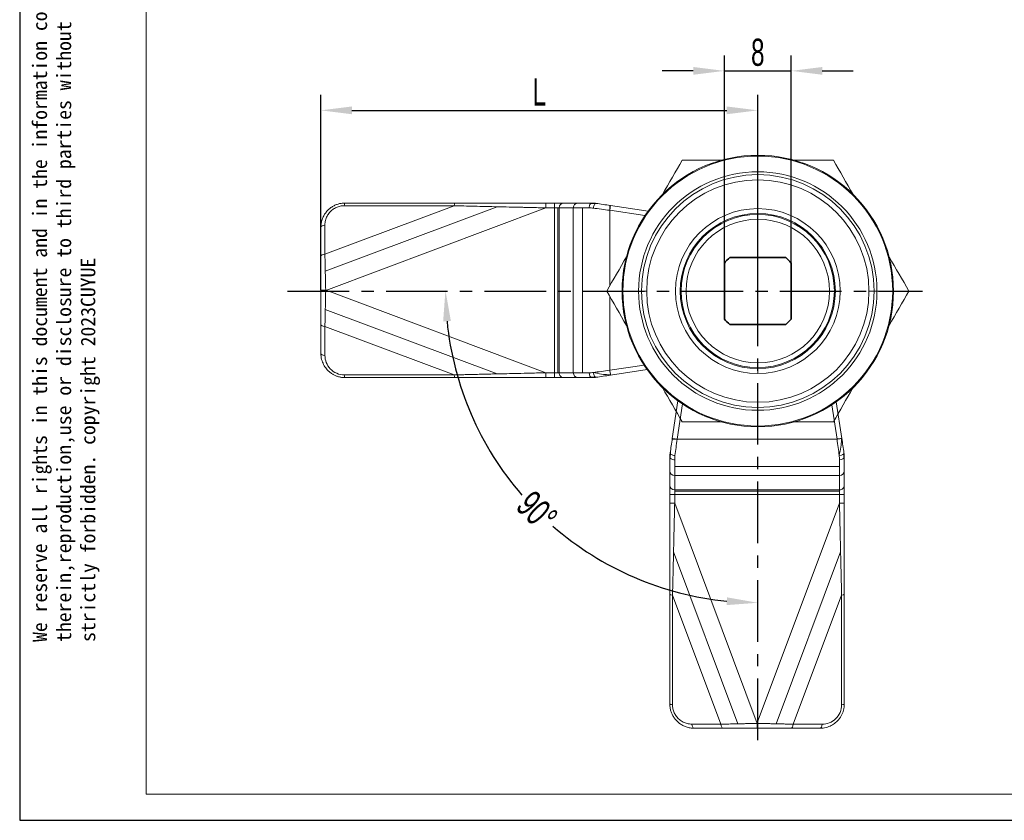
# Model space of a CAD drawing. Header units: inches. Extents: x 225964 to 226181, y 162565 to 162719.
# Tile 1 of 5: x 225964 to 226065, y 162565 to 162648. Entities that reach past the tile are written whole.
import ezdxf

# ---------------------------------------------------------------- set-up
doc = ezdxf.new("R2010")
doc.units = ezdxf.units.IN
doc.linetypes.add('CENTER', pattern=[10.16, 6.35, -1.27, 1.27, -1.27])
for name, color, linetype, lineweight in [('1', 7, 'Continuous', 18), ('实线层', 7, 'Continuous', 25), ('尺寸线层', 3, 'Continuous', 18), ('粗实线层', 7, 'Continuous', 35)]:
    doc.layers.add(name, color=color, linetype=linetype, lineweight=lineweight)
doc.layers.add('中心线层', color=1, linetype='CENTER')
doc.styles.get("Standard").update_dxf_attribs({"font": 'arial.ttf'})
doc.styles.add('标准', font='txt', dxfattribs={"width": 0.667})
doc.dimstyles.new('对齐', dxfattribs={"dimtxt": 3, "dimasz": 2.5, "dimexe": 1.25, "dimexo": 0.625, "dimtad": 1, "dimdsep": 46, "dimtxsty": '标准', "dimcen": 2.5, "dimclrd": 3, "dimclre": 3, "dimclrt": 3, "dimadec": 0, "dimazin": 0, "dimtfac": 1, "dimtmove": 0, "dimatfit": 3, "dimfxl": 1, "dimarcsym": 0})
doc.dimstyles.new('标准', dxfattribs={"dimscale": 0.8, "dimtxt": 3.5, "dimasz": 4, "dimexe": 2, "dimexo": 0, "dimtad": 1, "dimdec": 1, "dimdsep": 46, "dimtxsty": '标准', "dimblk": '_CAXARROW', "dimcen": 0, "dimdle": 8, "dimazin": 2, "dimtfac": 0.707107, "dimtmove": 0, "dimatfit": 3, "dimfxl": 1, "dimtolj": 1, "dimarcsym": 1})

# ---------------------------------------------------------------- blocks, each defined once
blk = doc.blocks.new('_CAXARROW')
blk.add_hatch(color=0).paths.add_polyline_path([(0, 0), (-1, 0.125), (-1, -0.125)], flags=0)
blk = doc.blocks.new('*D19')
at = {"layer": 'Defpoints', "color": 0, "transparency": 16777216}
for p in [(226024.63, 162677.11), (226015.56, 162670.11), (226018.02, 162670.11), (226039.89, 162638.23), (225994.82, 162619.68), (226039.89, 162619.6)]:
    blk.add_point(p, dxfattribs=at)
at = {"layer": '尺寸线层', "color": 3, "linetype": 'Continuous', "lineweight": -2, "transparency": 16777216}
for p, q in [((226024, 162677.11), (226014.31, 162677.11)), ((226015.56, 162674.61), (226015.56, 162672.61)), ((226017.4, 162670.11), (226014.31, 162670.11))]:
    blk.add_line(p, q, dxfattribs=at)
at = {"layer": '尺寸线层', "color": 0, "linetype": 'Continuous', "lineweight": -2, "transparency": 16777216}
for p, q in [((225994.82, 162619.68), (225994.82, 162639.83)), ((226039.89, 162619.6), (226039.89, 162639.83)), ((225998.02, 162638.23), (226036.69, 162638.23))]:
    blk.add_line(p, q, dxfattribs=at)
at = {"layer": '尺寸线层', "color": 3, "transparency": 16777216}
for points in [[(226015.15, 162674.61), (226015.98, 162674.61), (226015.56, 162677.11)], [(226015.15, 162672.61), (226015.98, 162672.61), (226015.56, 162670.11)]]:
    blk.add_solid(points, dxfattribs=at)
at = {"layer": '尺寸线层', "color": 0, "lineweight": -2, "transparency": 16777216, "xscale": 3.2, "yscale": 3.2, "zscale": 3.2, "rotation": 180}
blk.add_blockref('_CAXARROW', (225994.82, 162638.23), dxfattribs=at)
at = {"layer": '尺寸线层', "color": 0, "lineweight": -2, "transparency": 16777216, "xscale": 3.2, "yscale": 3.2, "zscale": 3.2}
blk.add_blockref('_CAXARROW', (226039.89, 162638.23), dxfattribs=at)
at = {"layer": '尺寸线层', "color": 3, "transparency": 16777216, "insert": (226013.44, 162673.61), "char_height": 3, "attachment_point": 5, "rotation": 90, "style": '标准'}
blk.add_mtext('BH', dxfattribs=at)
at = {"layer": '尺寸线层', "color": 0, "transparency": 16777216, "insert": (226017.35, 162640.13), "char_height": 2.8, "width": 5.6, "attachment_point": 5, "style": '标准'}
blk.add_mtext('\\A1;L', dxfattribs=at)
blk = doc.blocks.new('*D20')
at = {"layer": 'Defpoints', "color": 0, "transparency": 16777216}
for p in [(226039.89, 162635.69), (225992.67, 162619.68), (226058.01, 162619.68), (226011.99, 162603.57), (226039.89, 162572.15)]:
    blk.add_point(p, dxfattribs=at)
at = {"layer": '尺寸线层', "color": 0, "linetype": 'Continuous', "lineweight": -2, "transparency": 16777216}
for start, end in [(185.6932, 220.9717), (229.0283, 264.3068)]:
    blk.add_arc((226039.89, 162619.68), 32.22, start, end, dxfattribs=at)
at = {"layer": '尺寸线层', "color": 0, "lineweight": -2, "transparency": 16777216, "xscale": 3.2, "yscale": 3.2, "zscale": 3.2}
for p, rotation in [((226007.67, 162619.68), 92.84661614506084), ((226039.89, 162587.46), 357.1533838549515)]:
    blk.add_blockref('_CAXARROW', p, dxfattribs=dict(at, rotation=rotation))
at = {"layer": '尺寸线层', "color": 0, "transparency": 16777216, "insert": (226017.11, 162596.89), "char_height": 2.8, "width": 7.5873, "attachment_point": 5, "rotation": 315, "style": '标准'}
blk.add_mtext('\\A1;90°', dxfattribs=at)
blk = doc.blocks.new('*D22')
at = {"layer": 'Defpoints', "color": 0, "transparency": 16777216}
for p in [(226043.34, 162642.3), (226036.44, 162621.62), (226043.34, 162621.62)]:
    blk.add_point(p, dxfattribs=at)
at = {"layer": '尺寸线层', "color": 0, "linetype": 'Continuous', "lineweight": -2, "transparency": 16777216}
for p, q in [((226036.44, 162621.62), (226036.44, 162643.9)), ((226043.34, 162621.62), (226043.34, 162643.9)), ((226033.24, 162642.3), (226030.04, 162642.3)), ((226036.44, 162642.3), (226043.34, 162642.3)), ((226046.54, 162642.3), (226049.74, 162642.3))]:
    blk.add_line(p, q, dxfattribs=at)
at = {"layer": '尺寸线层', "color": 0, "lineweight": -2, "transparency": 16777216, "xscale": 3.2, "yscale": 3.2, "zscale": 3.2}
blk.add_blockref('_CAXARROW', (226036.44, 162642.3), dxfattribs=at)
at = {"layer": '尺寸线层', "color": 0, "lineweight": -2, "transparency": 16777216, "xscale": 3.2, "yscale": 3.2, "zscale": 3.2, "rotation": 180}
blk.add_blockref('_CAXARROW', (226043.34, 162642.3), dxfattribs=at)
at = {"layer": '尺寸线层', "color": 0, "transparency": 16777216, "insert": (226039.89, 162644.2), "char_height": 2.8, "width": 6.931, "attachment_point": 5, "style": '标准'}
blk.add_mtext('\\A1;8', dxfattribs=at)

msp = doc.modelspace()

# ---------------------------------------------------------------- linework, layer by layer
at = {"lineweight": 13}
msp.add_line((225976.777, 162567.729), (225976.777, 162714.89), dxfattribs=at)
at = {"linetype": 'Continuous', "lineweight": 13}
msp.add_line((225976.777, 162567.729), (226177.203, 162567.729), dxfattribs=at)
at = {"layer": '1', "linetype": 'Continuous'}
for p, q in [((226008.634, 162628.675), (225997.317, 162628.675)), ((226018.024, 162628.675), (226018.919, 162628.675)), ((226018.024, 162628.175), (226018.024, 162628.675)), ((226019.859, 162628.675), (226018.919, 162628.675)), ((226021.329, 162628.675), (226019.859, 162628.675)), ((226022.765, 162628.675), (226021.329, 162628.675)), ((226024.692, 162628.418), (226028.569, 162627.834)), ((225994.817, 162626.175), (225994.817, 162623.181)), ((225994.817, 162623.181), (225994.817, 162619.675)), ((225994.817, 162619.675), (225994.817, 162616.169)), ((225994.817, 162616.169), (225994.817, 162613.175)), ((226028.472, 162611.501), (226024.692, 162610.932)), ((225997.317, 162610.675), (226008.634, 162610.675)), ((226018.024, 162610.675), (226018.024, 162611.175)), ((226018.919, 162610.675), (226018.024, 162610.675)), ((226018.919, 162610.675), (226019.859, 162610.675)), ((226019.859, 162610.675), (226021.329, 162610.675)), ((226021.329, 162610.675), (226022.765, 162610.675)), ((226031.073, 162604.4), (226031.658, 162608.277)), ((226047.99, 162608.18), (226048.56, 162604.4)), ((226030.817, 162602.473), (226030.817, 162601.037)), ((226048.817, 162601.037), (226048.817, 162602.473)), ((226030.817, 162601.037), (226030.817, 162599.567)), ((226048.817, 162599.567), (226048.817, 162601.037)), ((226030.817, 162599.567), (226030.817, 162598.627)), ((226048.817, 162598.627), (226048.817, 162599.567)), ((226030.817, 162597.732), (226030.817, 162598.627)), ((226048.817, 162598.627), (226048.817, 162597.732)), ((226031.317, 162597.732), (226030.817, 162597.732)), ((226048.817, 162597.732), (226048.317, 162597.732)), ((226030.817, 162588.341), (226030.817, 162577.025)), ((226048.817, 162577.025), (226048.817, 162588.341)), ((226033.317, 162574.525), (226036.311, 162574.525)), ((226043.323, 162574.525), (226046.317, 162574.525))]:
    msp.add_line(p, q, dxfattribs=at)
at = {"layer": '1', "linetype": 'Continuous', "lineweight": 5}
for p, q in [((226018.919, 162628.175), (226018.919, 162628.675)), ((226008.551, 162628.396), (225995.234, 162623.402)), ((225995.271, 162621.647), (226012.991, 162628.292)), ((225995.316, 162619.659), (226018.024, 162628.175)), ((226008.551, 162628.396), (225997.234, 162628.396)), ((226018.919, 162628.175), (226018.024, 162628.175)), ((226018.919, 162611.175), (226018.919, 162628.175)), ((226019.389, 162628.175), (226018.919, 162628.175)), ((226019.269, 162628.175), (226019.269, 162611.175)), ((226019.389, 162628.175), (226019.389, 162611.175)), ((226020.859, 162628.175), (226019.389, 162628.175)), ((226020.859, 162611.175), (226020.859, 162628.175)), ((226022.5, 162628.175), (226020.859, 162628.175)), ((226021.817, 162628.175), (226021.817, 162611.175)), ((226023.389, 162628.615), (226023.116, 162628.607)), ((226024.618, 162628.43), (226024.618, 162620.144)), ((226024.618, 162627.924), (226028.25, 162627.376)), ((226039.892, 162627.6), (226039.892, 162628.1)), ((226039.892, 162627), (226039.892, 162627.5)), ((225995.234, 162623.402), (225995.234, 162626.396)), ((226018.024, 162611.175), (225995.358, 162619.675)), ((226025.892, 162619.6), (226025.976, 162619.6)), ((226027.595, 162619.6), (226025.976, 162619.6)), ((226027.595, 162619.6), (226028.427, 162619.6)), ((226031.992, 162619.6), (226031.892, 162619.6)), ((226047.792, 162619.6), (226047.892, 162619.6)), ((226052.189, 162619.6), (226051.357, 162619.6)), ((226052.189, 162619.6), (226053.808, 162619.6)), ((226053.892, 162619.6), (226053.808, 162619.6)), ((226024.618, 162619.056), (226024.618, 162611.426)), ((226012.992, 162611.057), (225995.273, 162617.702)), ((225995.234, 162615.948), (226008.551, 162610.954)), ((225995.234, 162615.948), (225995.234, 162612.954)), ((226028.16, 162611.96), (226024.627, 162611.427)), ((226039.892, 162612.2), (226039.892, 162611.7)), ((226039.892, 162611.6), (226039.892, 162611.1)), ((226008.551, 162610.954), (225997.234, 162610.954)), ((226018.024, 162611.175), (226018.919, 162611.175)), ((226018.919, 162610.675), (226018.919, 162611.175)), ((226018.919, 162611.175), (226019.389, 162611.175)), ((226019.389, 162611.175), (226020.859, 162611.175)), ((226020.859, 162611.175), (226022.5, 162611.175)), ((226031.568, 162604.326), (226032.115, 162607.958)), ((226047.532, 162607.868), (226048.064, 162604.335)), ((226031.062, 162604.326), (226039.348, 162604.326)), ((226031.568, 162604.326), (226048.066, 162604.326)), ((226030.877, 162603.097), (226030.885, 162602.824)), ((226031.317, 162602.208), (226031.317, 162600.567)), ((226031.317, 162601.525), (226048.317, 162601.525)), ((226048.317, 162600.567), (226048.317, 162602.208)), ((226048.317, 162600.567), (226031.317, 162600.567)), ((226031.317, 162600.567), (226031.317, 162599.097)), ((226048.317, 162599.097), (226048.317, 162600.567)), ((226031.317, 162598.627), (226030.817, 162598.627)), ((226031.317, 162599.097), (226048.317, 162599.097)), ((226031.317, 162599.097), (226031.317, 162598.627)), ((226031.317, 162598.977), (226048.317, 162598.977)), ((226048.317, 162598.627), (226031.317, 162598.627)), ((226031.317, 162598.627), (226031.317, 162597.732)), ((226048.317, 162598.627), (226048.317, 162599.097)), ((226048.317, 162597.732), (226048.317, 162598.627)), ((226048.817, 162598.627), (226048.317, 162598.627)), ((226039.832, 162575.024), (226031.317, 162597.732)), ((226048.317, 162597.732), (226039.817, 162575.066)), ((226037.845, 162574.978), (226031.2, 162592.699)), ((226048.434, 162592.7), (226041.79, 162574.981)), ((226031.096, 162588.259), (226036.09, 162574.942)), ((226031.096, 162588.259), (226031.096, 162576.942)), ((226043.544, 162574.942), (226048.537, 162588.259)), ((226048.537, 162588.259), (226048.537, 162576.942)), ((226036.09, 162574.942), (226033.096, 162574.942)), ((226043.544, 162574.942), (226046.537, 162574.942))]:
    msp.add_line(p, q, dxfattribs=at)
at = {"layer": '1', "linetype": 'Continuous'}
for radius, start, end in [(14, 0, 180), (8.5, 90, 270), (8.5, 270, 90), (8, 90, 270), (7.9, 90, 270), (7.4, 90, 270), (8, 270, 90), (7.9, 270, 90), (7.4, 270, 90), (14, 180, 0)]:
    msp.add_arc((226039.892, 162619.6), radius, start, end, dxfattribs=at)
at = {"layer": '1', "linetype": 'Continuous', "lineweight": 5}
for radius, start, end in [(13.916, 0, 180), (12.297, 0, 180), (12, 0, 180), (11.465, 0, 180), (13.916, 180, 0), (12.297, 180, 0), (12, 180, 0), (11.465, 180, 0)]:
    msp.add_arc((226039.892, 162619.6), radius, start, end, dxfattribs=at)
at = {"layer": '1', "linetype": 'Continuous'}
for centre, major_axis, ratio, start_param, end_param in [((226008.634, 162628.175), (0, -0.5), 0.1842885, 3.1415908, 4.2556159), ((226022.765, 162628.175), (0, -0.5), 0.5293795, 3.1415926, 4.712389), ((226024.691, 162628.418), (3.531, -0.532), 0.0000343, 1.5705317, 2.0030219), ((225995.317, 162626.175), (0.5, 0), 0.4472136, 1.7369552, 3.1415926), ((225995.317, 162623.181), (-0.5, 0), 0.4472136, 4.8785479, 6.2831853), ((225995.317, 162616.169), (0.5, 0), 0.4472136, 3.1415927, 4.5462301), ((225995.317, 162613.175), (-0.5, 0), 0.4472136, 0, 1.4046375), ((226008.634, 162611.175), (0, -0.5), 0.1842885, 5.169162, 6.2831853), ((226022.765, 162611.175), (0, -0.5), 0.5293794, 4.712389, 6.2831853), ((226024.692, 162610.932), (-3.534, -0.533), 0.0000088, 1.1387701, 1.5709007), ((226031.073, 162604.399), (0.532, 3.531), 0.0000343, 1.5705317, 2.0030219), ((226048.56, 162604.4), (0.533, -3.534), 0.0000088, 1.1387701, 1.5709007), ((226031.317, 162602.473), (0.5, 0), 0.5293795, 3.1415926, 4.712389), ((226048.317, 162602.473), (0.5, 0), 0.5293794, 4.712389, 6.2831853), ((226031.317, 162588.341), (0.5, 0), 0.1842885, 3.1415908, 4.2556159), ((226048.317, 162588.341), (0.5, 0), 0.1842885, 5.169162, 6.2831853), ((226033.317, 162575.025), (0, 0.5), 0.4472136, 1.7369552, 3.1415926), ((226036.311, 162575.025), (0, -0.5), 0.4472136, 4.8785479, 6.2831853), ((226043.323, 162575.025), (0, 0.5), 0.4472136, 3.1415927, 4.5462301), ((226046.317, 162575.025), (0, -0.5), 0.4472136, 0, 1.4046375)]:
    msp.add_ellipse(centre, major_axis=major_axis, ratio=ratio, start_param=start_param, end_param=end_param, dxfattribs=at)
at = {"layer": '1', "linetype": 'Continuous', "lineweight": 5}
for centre, major_axis, start_param, end_param in [((226019.859, 162628.175), (0, 0.5), 0, 1.5707963), ((226021.329, 162628.175), (0, -0.5), 3.1415927, 4.712389), ((226019.859, 162611.175), (0, 0.5), 1.5707963, 3.1415927), ((226021.329, 162611.175), (0, -0.5), 4.712389, 6.2831853), ((226031.317, 162601.037), (0.5, 0), 3.1415927, 4.712389), ((226048.317, 162601.037), (0.5, 0), 4.712389, 6.2831853), ((226031.317, 162599.567), (-0.5, 0), 0, 1.5707963), ((226048.317, 162599.567), (-0.5, 0), 1.5707963, 3.1415927)]:
    msp.add_ellipse(centre, major_axis=major_axis, ratio=0.9396926, start_param=start_param, end_param=end_param, dxfattribs=at)
at = {"layer": '1', "linetype": 'Continuous'}
for points, degree in [([(226032.098, 162633.1), (226031.426, 162631.936), (226030.746, 162630.759), (226030.055, 162629.561)], 3), ([(226036.184, 162633.1), (226034.801, 162633.1), (226033.441, 162633.1), (226032.098, 162633.1)], 3), ([(226047.686, 162633.1), (226046.343, 162633.1), (226044.983, 162633.1), (226043.6, 162633.1)], 3), ([(226049.729, 162629.561), (226049.038, 162630.759), (226048.358, 162631.936), (226047.686, 162633.1)], 3), ([(226023.131, 162628.616), (226022.67, 162628.644)], 1), ([(226023.212, 162628.641), (226023.185, 162628.646), (226023.156, 162628.637), (226023.128, 162628.616)], 3), ([(225995.234, 162626.396), (225995.239, 162626.571), (225995.281, 162626.901), (225995.441, 162627.313), (225995.697, 162627.704), (225996.028, 162628.01), (225996.402, 162628.232), (225996.817, 162628.366), (225997.093, 162628.396), (225997.234, 162628.396)], 3), ([(226026.347, 162623.139), (226025.655, 162621.941), (226024.975, 162620.763), (226024.303, 162619.6)], 3), ([(226055.48, 162619.6), (226054.809, 162620.763), (226054.129, 162621.941), (226053.437, 162623.139)], 3), ([(226024.303, 162619.6), (226024.975, 162618.436), (226025.655, 162617.259), (226026.347, 162616.061)], 3), ([(226053.437, 162616.061), (226054.129, 162617.259), (226054.809, 162618.436), (226055.48, 162619.6)], 3), ([(226022.671, 162610.706), (226023.131, 162610.734)], 1), ([(226023.212, 162610.709), (226023.162, 162610.701), (226023.063, 162610.689), (226022.914, 162610.677), (226022.814, 162610.675), (226022.765, 162610.675)], 3), ([(226030.055, 162609.639), (226030.746, 162608.441), (226031.426, 162607.263), (226032.098, 162606.1)], 3), ([(226047.686, 162606.1), (226048.358, 162607.263), (226049.038, 162608.441), (226049.729, 162609.639)], 3), ([(226032.098, 162606.1), (226033.441, 162606.1), (226034.801, 162606.1), (226036.184, 162606.1)], 3), ([(226043.6, 162606.1), (226044.983, 162606.1), (226046.343, 162606.1), (226047.686, 162606.1)], 3), ([(226030.876, 162602.838), (226030.848, 162602.378)], 1), ([(226030.85, 162602.92), (226030.846, 162602.893), (226030.855, 162602.864), (226030.876, 162602.836)], 3), ([(226048.786, 162602.379), (226048.758, 162602.839)], 1), ([(226048.783, 162602.92), (226048.791, 162602.87), (226048.803, 162602.771), (226048.814, 162602.622), (226048.817, 162602.522), (226048.817, 162602.473)], 3), ([(226033.096, 162574.942), (226032.921, 162574.947), (226032.591, 162574.988), (226032.178, 162575.149), (226031.788, 162575.405), (226031.482, 162575.736), (226031.26, 162576.11), (226031.125, 162576.525), (226031.096, 162576.801), (226031.096, 162576.942)], 3), ([(226036.311, 162574.525), (226036.668, 162574.525), (226037.404, 162574.525), (226038.59, 162574.525), (226039.402, 162574.525), (226039.817, 162574.525)], 3), ([(226039.817, 162574.525), (226040.231, 162574.525), (226041.044, 162574.525), (226042.23, 162574.525), (226042.966, 162574.525), (226043.323, 162574.525)], 3)]:
    msp.add_open_spline(points, degree=degree, dxfattribs=at)
for points, knots in [([(225997.317, 162628.675), (225997.264, 162628.674), (225997.157, 162628.672), (225996.996, 162628.656), (225996.832, 162628.629), (225996.666, 162628.591), (225996.5, 162628.54), (225996.335, 162628.477), (225996.172, 162628.4), (225996.012, 162628.31), (225995.857, 162628.207), (225995.708, 162628.092), (225995.567, 162627.964), (225995.435, 162627.824), (225995.312, 162627.673), (225995.201, 162627.512), (225995.103, 162627.341), (225995.017, 162627.162), (225994.946, 162626.975), (225994.889, 162626.782), (225994.848, 162626.583), (225994.822, 162626.38), (225994.818, 162626.244), (225994.817, 162626.175)], [0, 0, 0, 0, 0.1556502, 0.314744, 0.4771988, 0.6429752, 0.8120461, 0.9843963, 1.1600005, 1.3387767, 1.5206219, 1.7055027, 1.8933401, 2.0840425, 2.2776183, 2.4739877, 2.6731245, 2.8750515, 3.0797057, 3.2871644, 3.4974985, 3.7106962, 3.9266934, 3.9266934, 3.9266934, 3.9266934]), ([(226018.024, 162628.675), (226017.789, 162628.675), (226017.212, 162628.675), (226016.19, 162628.675), (226014.854, 162628.675), (226013.461, 162628.675), (226012.13, 162628.675), (226010.882, 162628.675), (226009.72, 162628.675), (226008.945, 162628.675), (226008.634, 162628.675)], [0, 0, 0, 0, 0.7034259, 1.7203777, 3.0508193, 4.6945888, 5.8870733, 7.0409445, 8.4466357, 9.3907918, 9.3907918, 9.3907918, 9.3907918]), ([(226022.765, 162628.675), (226022.814, 162628.675), (226022.914, 162628.673), (226023.063, 162628.661), (226023.162, 162628.649), (226023.212, 162628.641)], [0, 0, 0, 0, 0.1496086, 0.29921721, 0.44881546, 0.44881546, 0.44881546, 0.44881546]), ([(226022.5, 162628.175), (226022.536, 162628.175), (226022.642, 162628.173), (226022.784, 162628.164), (226022.892, 162628.152), (226022.926, 162628.147)], [0, 0, 0, 0, 0.10974136, 0.32651152, 0.42714445, 0.42714445, 0.42714445, 0.42714445]), ([(225995.316, 162619.675), (225995.258, 162619.675), (225995.194, 162619.675), (225995.071, 162619.675), (225995.012, 162619.675), (225994.914, 162619.675), (225994.876, 162619.675), (225994.828, 162619.675), (225994.817, 162619.675), (225994.817, 162619.675)], [0, 0, 0, 0, 0.1249259, 0.1249259, 0.2498518, 0.2498518, 0.3747777, 0.3747777, 0.4997036, 0.4997036, 0.4997036, 0.4997036]), ([(225997.317, 162610.675), (225997.267, 162610.676), (225997.167, 162610.678), (225997.018, 162610.691), (225996.87, 162610.714), (225996.724, 162610.745), (225996.58, 162610.784), (225996.439, 162610.833), (225996.301, 162610.889), (225996.166, 162610.954), (225996.036, 162611.026), (225995.91, 162611.106), (225995.79, 162611.194), (225995.675, 162611.288), (225995.54, 162611.412), (225995.39, 162611.575), (225995.233, 162611.786), (225995.093, 162612.021), (225994.976, 162612.281), (225994.887, 162612.562), (225994.828, 162612.863), (225994.821, 162613.07), (225994.817, 162613.175)], [0, 0, 0, 0, 0.1472612, 0.2939915, 0.440279, 0.5862131, 0.7318836, 0.8773807, 1.0227953, 1.168218, 1.3137396, 1.4594508, 1.6054418, 1.7518024, 1.8986216, 2.1483208, 2.4108852, 2.6866376, 2.9758563, 3.2787824, 3.5956256, 3.9265689, 3.9265689, 3.9265689, 3.9265689]), ([(226024.627, 162611.427), (226024.646, 162611.297), (226024.666, 162611.169), (226024.693, 162610.986), (226024.701, 162610.933), (226024.701, 162610.933)], [0, 0, 0, 0, 0.25000277, 0.25000277, 0.50000554, 0.50000554, 0.50000554, 0.50000554]), ([(226008.634, 162610.675), (226008.825, 162610.675), (226009.275, 162610.675), (226010.052, 162610.675), (226011.022, 162610.675), (226012.13, 162610.675), (226013.461, 162610.675), (226014.656, 162610.675), (226015.651, 162610.675), (226016.385, 162610.675), (226017.159, 162610.675), (226017.736, 162610.675), (226018.024, 162610.675)], [0, 0, 0, 0, 0.5810699, 1.3641895, 2.3494659, 3.5061211, 4.6956485, 6.3383247, 7.0822829, 7.6683661, 8.5301236, 9.3907891, 9.3907891, 9.3907891, 9.3907891]), ([(226022.926, 162611.203), (226022.892, 162611.198), (226022.784, 162611.186), (226022.642, 162611.177), (226022.536, 162611.175), (226022.5, 162611.175)], [0, 0, 0, 0, 0.1005871, 0.31735751, 0.42715249, 0.42715249, 0.42715249, 0.42715249]), ([(226048.064, 162604.335), (226048.195, 162604.354), (226048.323, 162604.374), (226048.505, 162604.401), (226048.559, 162604.409), (226048.559, 162604.409)], [0, 0, 0, 0, 0.25000277, 0.25000277, 0.50000554, 0.50000554, 0.50000554, 0.50000554]), ([(226030.817, 162602.473), (226030.817, 162602.522), (226030.819, 162602.622), (226030.83, 162602.771), (226030.843, 162602.87), (226030.85, 162602.92)], [0, 0, 0, 0, 0.1496086, 0.29921721, 0.44881546, 0.44881546, 0.44881546, 0.44881546]), ([(226031.317, 162602.208), (226031.317, 162602.243), (226031.319, 162602.35), (226031.328, 162602.492), (226031.34, 162602.6), (226031.345, 162602.634)], [0, 0, 0, 0, 0.10974136, 0.32651152, 0.42714445, 0.42714445, 0.42714445, 0.42714445]), ([(226048.289, 162602.634), (226048.293, 162602.6), (226048.306, 162602.492), (226048.315, 162602.35), (226048.317, 162602.243), (226048.317, 162602.208)], [0, 0, 0, 0, 0.1005871, 0.31735751, 0.42715249, 0.42715249, 0.42715249, 0.42715249]), ([(226030.817, 162597.732), (226030.817, 162597.497), (226030.817, 162596.92), (226030.817, 162595.898), (226030.817, 162594.562), (226030.817, 162593.168), (226030.817, 162591.837), (226030.817, 162590.589), (226030.817, 162589.428), (226030.817, 162588.653), (226030.817, 162588.341)], [0, 0, 0, 0, 0.7034259, 1.7203777, 3.0508193, 4.6945888, 5.8870733, 7.0409445, 8.4466357, 9.3907918, 9.3907918, 9.3907918, 9.3907918]), ([(226048.817, 162588.341), (226048.817, 162588.533), (226048.817, 162588.983), (226048.817, 162589.76), (226048.817, 162590.73), (226048.817, 162591.838), (226048.817, 162593.169), (226048.817, 162594.364), (226048.817, 162595.359), (226048.817, 162596.093), (226048.817, 162596.867), (226048.817, 162597.444), (226048.817, 162597.732)], [0, 0, 0, 0, 0.5810699, 1.3641895, 2.3494659, 3.5061211, 4.6956485, 6.3383247, 7.0822829, 7.6683661, 8.5301236, 9.3907891, 9.3907891, 9.3907891, 9.3907891]), ([(226030.817, 162577.025), (226030.818, 162576.972), (226030.82, 162576.865), (226030.836, 162576.704), (226030.862, 162576.54), (226030.901, 162576.374), (226030.952, 162576.208), (226031.015, 162576.043), (226031.092, 162575.88), (226031.182, 162575.72), (226031.284, 162575.565), (226031.4, 162575.416), (226031.528, 162575.275), (226031.668, 162575.143), (226031.818, 162575.02), (226031.98, 162574.909), (226032.15, 162574.811), (226032.33, 162574.725), (226032.516, 162574.653), (226032.71, 162574.597), (226032.908, 162574.556), (226033.112, 162574.53), (226033.248, 162574.526), (226033.317, 162574.525)], [0, 0, 0, 0, 0.1556502, 0.314744, 0.4771988, 0.6429752, 0.8120461, 0.9843963, 1.1600005, 1.3387767, 1.5206219, 1.7055027, 1.8933401, 2.0840425, 2.2776183, 2.4739877, 2.6731245, 2.8750515, 3.0797057, 3.2871644, 3.4974985, 3.7106962, 3.9266934, 3.9266934, 3.9266934, 3.9266934]), ([(226048.817, 162577.025), (226048.816, 162576.975), (226048.814, 162576.875), (226048.8, 162576.726), (226048.778, 162576.578), (226048.747, 162576.432), (226048.707, 162576.288), (226048.659, 162576.147), (226048.603, 162576.009), (226048.538, 162575.874), (226048.465, 162575.744), (226048.385, 162575.618), (226048.298, 162575.498), (226048.204, 162575.383), (226048.079, 162575.248), (226047.916, 162575.098), (226047.706, 162574.94), (226047.471, 162574.801), (226047.211, 162574.684), (226046.93, 162574.595), (226046.628, 162574.536), (226046.422, 162574.529), (226046.317, 162574.525)], [0, 0, 0, 0, 0.1472612, 0.2939915, 0.440279, 0.5862131, 0.7318836, 0.8773807, 1.0227953, 1.168218, 1.3137396, 1.4594508, 1.6054418, 1.7518024, 1.8986216, 2.1483208, 2.4108852, 2.6866376, 2.9758563, 3.2787824, 3.5956256, 3.9265689, 3.9265689, 3.9265689, 3.9265689]), ([(226039.817, 162575.024), (226039.817, 162574.966), (226039.817, 162574.902), (226039.817, 162574.779), (226039.817, 162574.72), (226039.817, 162574.622), (226039.817, 162574.584), (226039.817, 162574.535), (226039.817, 162574.525), (226039.817, 162574.525)], [0, 0, 0, 0, 0.1249259, 0.1249259, 0.2498518, 0.2498518, 0.3747777, 0.3747777, 0.4997036, 0.4997036, 0.4997036, 0.4997036])]:
    msp.add_open_spline(points, degree=3, knots=knots, dxfattribs=at)
at = {"layer": '1', "linetype": 'Continuous', "lineweight": 5}
for points, knots in [([(225997.317, 162628.675), (225997.3, 162628.675), (225997.283, 162628.649), (225997.254, 162628.55), (225997.242, 162628.479), (225997.234, 162628.396)], [0, 0, 0, 0, 0.14984081, 0.14984081, 0.29968163, 0.29968163, 0.29968163, 0.29968163]), ([(226018.024, 162628.175), (226017.763, 162628.181), (226017.277, 162628.192), (226016.599, 162628.208), (226016.027, 162628.222), (226015.248, 162628.24), (226014.278, 162628.262), (226013.042, 162628.291), (226011.847, 162628.319), (226010.671, 162628.346), (226009.581, 162628.372), (226008.885, 162628.388), (226008.551, 162628.396)], [0, 0, 0, 0, 0.7783767, 1.4521667, 2.0213697, 2.4859855, 3.7770679, 4.9221422, 6.183592, 7.3630073, 8.4604613, 9.4760446, 9.4760446, 9.4760446, 9.4760446]), ([(226023.128, 162628.616), (226023.099, 162628.595), (226023.07, 162628.562), (226022.992, 162628.433), (226022.95, 162628.308), (226022.93, 162628.178)], [0, 0, 0, 0, 0.16446417, 0.16446417, 0.48975028, 0.48975028, 0.48975028, 0.48975028]), ([(226024.692, 162628.418), (226024.692, 162628.418), (226024.684, 162628.365), (226024.657, 162628.182), (226024.637, 162628.053), (226024.618, 162627.924)], [0, 0, 0, 0, 0.25000001, 0.25000001, 0.50000002, 0.50000002, 0.50000002, 0.50000002]), ([(225995.234, 162623.402), (225995.236, 162623.32), (225995.239, 162623.15), (225995.245, 162622.878), (225995.251, 162622.578), (225995.257, 162622.249), (225995.265, 162621.891), (225995.274, 162621.504), (225995.283, 162621.088), (225995.294, 162620.642), (225995.305, 162620.168), (225995.313, 162619.842), (225995.316, 162619.675)], [0, 0, 0, 0, 0.2621003, 0.5487727, 0.8600257, 1.1958655, 1.5562972, 1.9413243, 2.3509499, 2.7851761, 3.2440045, 3.7274363, 3.7274363, 3.7274363, 3.7274363]), ([(225995.316, 162619.675), (225995.314, 162619.583), (225995.31, 162619.402), (225995.305, 162619.14), (225995.299, 162618.894), (225995.294, 162618.664), (225995.289, 162618.45), (225995.285, 162618.252), (225995.281, 162618.07), (225995.277, 162617.904), (225995.271, 162617.63), (225995.263, 162617.254), (225995.253, 162616.787), (225995.243, 162616.353), (225995.237, 162616.081), (225995.234, 162615.948)], [0, 0, 0, 0, 0.267998, 0.5210772, 0.7592377, 0.9824793, 1.190802, 1.3842058, 1.5626908, 1.7262571, 1.8749049, 2.3760481, 2.8518927, 3.3024578, 3.7277662, 3.7277662, 3.7277662, 3.7277662]), ([(225997.234, 162610.954), (225996.967, 162610.955), (225996.425, 162611.064), (225995.52, 162611.697), (225995.234, 162612.463), (225995.234, 162612.954)], [0, 0, 0, 0, 0.7822085, 1.5644169, 3.1288338, 3.1288338, 3.1288338, 3.1288338]), ([(225997.234, 162610.954), (225997.242, 162610.871), (225997.254, 162610.8), (225997.283, 162610.702), (225997.3, 162610.675), (225997.317, 162610.675)], [0, 0, 0, 0, 0.14984081, 0.14984081, 0.29968163, 0.29968163, 0.29968163, 0.29968163]), ([(226008.551, 162610.954), (226008.739, 162610.959), (226009.123, 162610.968), (226009.714, 162610.981), (226010.334, 162610.996), (226010.981, 162611.011), (226011.656, 162611.027), (226012.36, 162611.043), (226013.143, 162611.061), (226014.067, 162611.082), (226015.196, 162611.108), (226016.539, 162611.14), (226017.505, 162611.163), (226018.024, 162611.175)], [0, 0, 0, 0, 0.5704536, 1.1676192, 1.7915164, 2.4421625, 3.1195725, 3.8237598, 4.5547365, 5.4674672, 6.591926, 7.9281184, 9.4760451, 9.4760451, 9.4760451, 9.4760451]), ([(226022.926, 162611.202), (226022.948, 162611.204), (226022.97, 162611.206), (226023.118, 162611.171), (226023.247, 162611.143), (226023.642, 162611.062), (226023.915, 162611.013), (226024.334, 162610.974), (226024.475, 162610.966), (226024.643, 162610.968), (226024.669, 162610.969), (226024.696, 162610.97)], [0, 0, 0, 0, 0.0702319, 0.0702319, 0.4809479, 0.4809479, 1.3023799, 1.3023799, 1.713096, 1.713096, 1.7900226, 1.7900226, 1.7900226, 1.7900226]), ([(226031.073, 162604.4), (226031.073, 162604.4), (226031.127, 162604.392), (226031.31, 162604.364), (226031.438, 162604.345), (226031.568, 162604.326)], [0, 0, 0, 0, 0.25000001, 0.25000001, 0.50000002, 0.50000002, 0.50000002, 0.50000002]), ([(226048.29, 162602.634), (226048.288, 162602.656), (226048.286, 162602.678), (226048.32, 162602.826), (226048.349, 162602.955), (226048.43, 162603.349), (226048.479, 162603.623), (226048.518, 162604.042), (226048.525, 162604.183), (226048.524, 162604.351), (226048.523, 162604.377), (226048.522, 162604.404)], [0, 0, 0, 0, 0.0702319, 0.0702319, 0.4809479, 0.4809479, 1.3023799, 1.3023799, 1.713096, 1.713096, 1.7900226, 1.7900226, 1.7900226, 1.7900226]), ([(226030.876, 162602.836), (226030.897, 162602.807), (226030.93, 162602.778), (226031.059, 162602.699), (226031.184, 162602.658), (226031.313, 162602.638)], [0, 0, 0, 0, 0.16446417, 0.16446417, 0.48975028, 0.48975028, 0.48975028, 0.48975028]), ([(226031.317, 162597.732), (226031.311, 162597.471), (226031.299, 162596.985), (226031.283, 162596.307), (226031.27, 162595.735), (226031.252, 162594.956), (226031.229, 162593.986), (226031.201, 162592.75), (226031.173, 162591.555), (226031.145, 162590.379), (226031.12, 162589.289), (226031.104, 162588.593), (226031.096, 162588.259)], [0, 0, 0, 0, 0.7783767, 1.4521667, 2.0213697, 2.4859855, 3.7770679, 4.9221422, 6.183592, 7.3630073, 8.4604613, 9.4760446, 9.4760446, 9.4760446, 9.4760446]), ([(226048.537, 162588.259), (226048.533, 162588.446), (226048.524, 162588.831), (226048.51, 162589.422), (226048.496, 162590.042), (226048.481, 162590.689), (226048.465, 162591.364), (226048.449, 162592.068), (226048.43, 162592.851), (226048.409, 162593.775), (226048.384, 162594.904), (226048.352, 162596.247), (226048.329, 162597.213), (226048.317, 162597.732)], [0, 0, 0, 0, 0.5704536, 1.1676192, 1.7915164, 2.4421625, 3.1195725, 3.8237598, 4.5547365, 5.4674672, 6.591926, 7.9281184, 9.4760451, 9.4760451, 9.4760451, 9.4760451]), ([(226030.817, 162577.025), (226030.817, 162577.008), (226030.843, 162576.991), (226030.941, 162576.961), (226031.013, 162576.95), (226031.096, 162576.942)], [0, 0, 0, 0, 0.14984081, 0.14984081, 0.29968163, 0.29968163, 0.29968163, 0.29968163]), ([(226048.537, 162576.942), (226048.537, 162576.675), (226048.428, 162576.133), (226047.795, 162575.228), (226047.029, 162574.942), (226046.537, 162574.942)], [0, 0, 0, 0, 0.7822085, 1.5644169, 3.1288338, 3.1288338, 3.1288338, 3.1288338]), ([(226048.537, 162576.942), (226048.621, 162576.95), (226048.692, 162576.961), (226048.79, 162576.991), (226048.817, 162577.008), (226048.817, 162577.025)], [0, 0, 0, 0, 0.14984081, 0.14984081, 0.29968163, 0.29968163, 0.29968163, 0.29968163]), ([(226036.09, 162574.942), (226036.171, 162574.944), (226036.342, 162574.947), (226036.614, 162574.953), (226036.914, 162574.959), (226037.243, 162574.965), (226037.6, 162574.973), (226037.988, 162574.982), (226038.404, 162574.991), (226038.85, 162575.002), (226039.324, 162575.013), (226039.65, 162575.021), (226039.817, 162575.024)], [0, 0, 0, 0, 0.2621003, 0.5487727, 0.8600257, 1.1958655, 1.5562972, 1.9413243, 2.3509499, 2.7851761, 3.2440045, 3.7274363, 3.7274363, 3.7274363, 3.7274363]), ([(226039.817, 162575.024), (226039.909, 162575.022), (226040.089, 162575.018), (226040.351, 162575.012), (226040.598, 162575.007), (226040.828, 162575.002), (226041.042, 162574.997), (226041.24, 162574.993), (226041.422, 162574.989), (226041.588, 162574.985), (226041.862, 162574.979), (226042.237, 162574.971), (226042.705, 162574.96), (226043.139, 162574.951), (226043.411, 162574.945), (226043.544, 162574.942)], [0, 0, 0, 0, 0.267998, 0.5210772, 0.7592377, 0.9824793, 1.190802, 1.3842058, 1.5626908, 1.7262571, 1.8749049, 2.3760481, 2.8518927, 3.3024578, 3.7277662, 3.7277662, 3.7277662, 3.7277662])]:
    msp.add_open_spline(points, degree=3, knots=knots, dxfattribs=at)
for points in [[(226022.93, 162628.178), (226022.929, 162628.168), (226022.927, 162628.157), (226022.926, 162628.147)], [(226022.926, 162628.147), (226023.454, 162628.078), (226024.036, 162628.001), (226024.618, 162627.924)], [(226024.618, 162611.426), (226024.036, 162611.349), (226023.454, 162611.272), (226022.926, 162611.203)], [(226022.926, 162611.203), (226022.927, 162611.193), (226022.929, 162611.183), (226022.93, 162611.174)], [(226023.212, 162610.709), (226023.091, 162610.69), (226022.974, 162610.882), (226022.93, 162611.174)], [(226031.345, 162602.634), (226031.414, 162603.162), (226031.491, 162603.744), (226031.568, 162604.326)], [(226048.066, 162604.326), (226048.143, 162603.744), (226048.22, 162603.162), (226048.289, 162602.634)], [(226031.313, 162602.638), (226031.324, 162602.637), (226031.334, 162602.635), (226031.345, 162602.634)], [(226048.289, 162602.634), (226048.299, 162602.635), (226048.308, 162602.636), (226048.318, 162602.638)], [(226048.783, 162602.92), (226048.802, 162602.799), (226048.61, 162602.681), (226048.318, 162602.638)]]:
    msp.add_open_spline(points, degree=3, dxfattribs=at)
at = {"layer": '中心线层'}
for p, q in [((226039.892, 162573.286), (226039.892, 162636.6)), ((225991.382, 162619.6), (226056.892, 162619.6))]:
    msp.add_line(p, q, dxfattribs=at)
at = {"layer": '中心线层', "color": 0, "linetype": 'CENTER'}
for start, end in [(129.94451, 140.05549), (39.94451, 50.05549), (219.94451, 230.05549), (309.94451, 320.05549)]:
    msp.add_arc((226039.892, 162619.6), 4.5, start, end, dxfattribs=at)
at = {"layer": '实线层'}
for p, q in [((225963.746, 162718.545), (225963.746, 162565.032)), ((225963.746, 162565.032), (226180.858, 162565.032))]:
    msp.add_line(p, q, dxfattribs=at)
at = {"layer": '粗实线层', "color": 0}
for points in [[(226037.003, 162623.05), (226042.781, 162623.05)], [(226036.442, 162616.711), (226036.442, 162622.489)], [(226043.342, 162622.489), (226043.342, 162616.711)], [(226042.781, 162616.15), (226037.003, 162616.15)]]:
    msp.add_lwpolyline(points, dxfattribs=at)
for start, end in [(129.94451, 140.05549), (39.94451, 50.05549), (219.94451, 230.05549), (309.94451, 320.05549)]:
    msp.add_arc((226039.892, 162619.6), 4.5, start, end, dxfattribs=at)

# ---------------------------------------------------------------- texts
at = {"layer": '粗实线层', "color": 3, "insert": (225965.072, 162583.418), "char_height": 1.493172, "width": 87.7239, "attachment_point": 1, "rotation": 90}
msp.add_mtext('{\\fSimHei|b0|i0|c0|p34;We reserve all rights in this document and in the information contained therein,reproduction,use or disclosure to third parties without express authority is strictly forbidden. copyright 2023CUYUE}', dxfattribs=at)

# ---------------------------------------------------------------- dimensions: what is measured, and where the dimension line sits
at = {"layer": '尺寸线层', "color": 3}
for base, p1, p2, text, picture, middle in [((226039.892, 162638.23), (225994.817, 162619.675), (226039.892, 162619.6), 'L', '*D19', (226017.354, 162640.13)), ((226043.342, 162642.303), (226036.442, 162621.616), (226043.342, 162621.616), '8', '*D22', (226039.892, 162644.203))]:
    dim = msp.add_linear_dim(base=base, p1=p1, p2=p2, text=text, dimstyle='标准', override={"dimsah": 1}, dxfattribs=at)
    dim.commit()
    dim.dimension.update_dxf_attribs({"geometry": picture, "text_midpoint": middle})
at = {"layer": '尺寸线层'}
dim = msp.add_linear_dim(base=(226015.563, 162670.107), p1=(226024.627, 162677.107), p2=(226018.024, 162670.107), angle=90, text='BH', dimstyle='对齐', override={"dimarcsym": 1}, dxfattribs=at)
dim.commit()
dim.dimension.update_dxf_attribs({"geometry": '*D19', "text_midpoint": (226015.563, 162673.607), "dimtype": 160})
at = {"layer": '尺寸线层', "color": 3}
dim = msp.add_angular_dim_2l(base=(226011.991, 162603.566), line1=((225992.669, 162619.675), (226058.008, 162619.675)), line2=((226039.892, 162635.689), (226039.892, 162572.155)), dimstyle='标准', override={"dimtad": 0, "dimtih": 0, "dimtoh": 0, "dimsah": 1, "dimtzin": 8}, dxfattribs=at)
dim.commit()
dim.dimension.update_dxf_attribs({"geometry": '*D20', "text_midpoint": (226017.111, 162596.894)})

doc.saveas('drawing.dxf')
